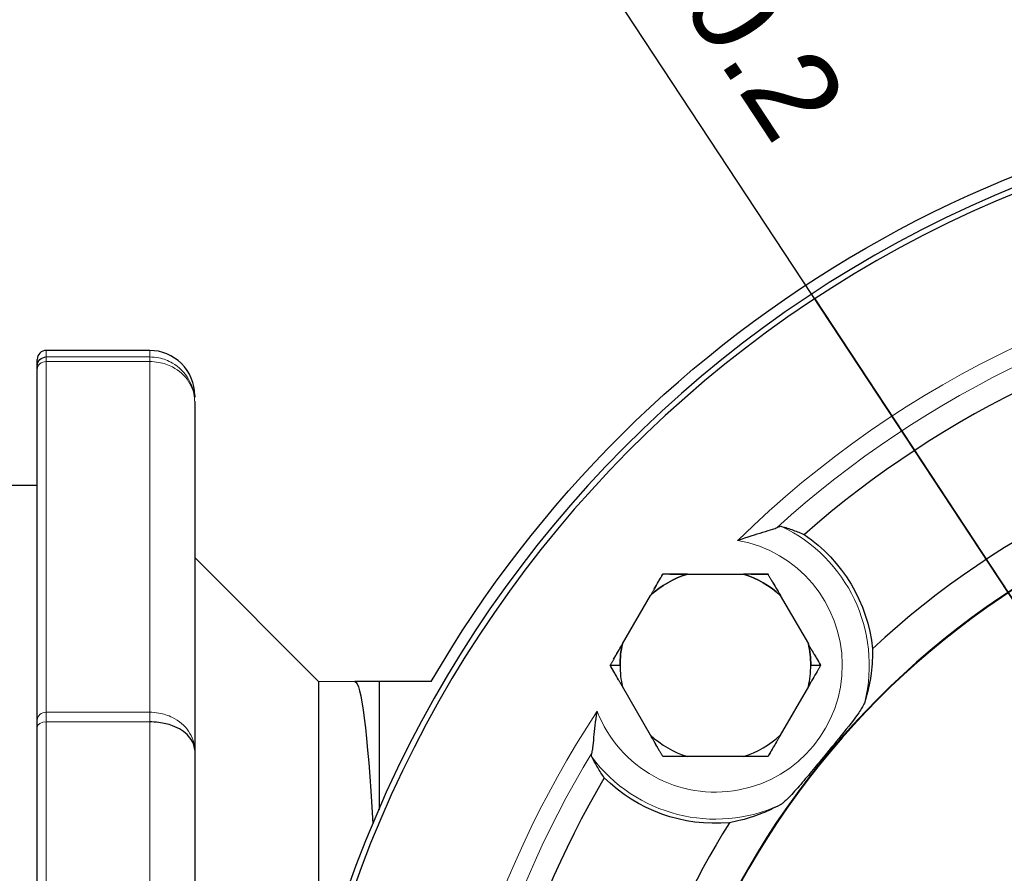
# Model space of a CAD drawing. Header units: millimetres. Extents: x 18 to 610, y -123 to 280.
# Tile 58 of 87: x 371 to 425, y -5 to 43. Entities that reach past the tile are written whole.
import ezdxf

# ---------------------------------------------------------------- set-up
doc = ezdxf.new("R2010")
doc.units = ezdxf.units.MM
doc.linetypes.add('SOLID', pattern=[0])
doc.styles.add('Arial', font='Arial.ttf', dxfattribs={"height": 5})
doc.dimstyles.get("Standard").update_dxf_attribs({"dimtxt": 5, "dimasz": 5, "dimexe": 0.18, "dimexo": 0.0625, "dimgap": 0.09, "dimtad": 0, "dimtih": 1, "dimtoh": 1, "dimdec": 4, "dimzin": 0, "dimdsep": 46, "dimtxsty": 'Arial', "dimcen": 0.09, "dimadec": 0, "dimazin": 0, "dimtfac": 1, "dimtdec": 4, "dimtofl": 0, "dimtmove": 0, "dimatfit": 3, "dimfxl": 0, "dimtolj": 1, "dimtzin": 0, "dimarcsym": 0})

# ---------------------------------------------------------------- blocks, each defined once
blk = doc.blocks.new('*D6')
at = {"color": 0, "lineweight": -2}
for p, q in [((486.476, -81.347), (396.595, 55.183)), ((414.899, 27.379), (483.727, -77.171))]:
    blk.add_line(p, q, dxfattribs=at)
at = {"color": 0}
blk.add_solid([(483.031, -77.629), (484.423, -76.712), (486.476, -81.347)], dxfattribs=at)
at = {"layer": 'Defpoints', "color": 0}
for p in [(414.899, 27.379), (486.476, -81.347)]:
    blk.add_point(p, dxfattribs=at)
at = {"color": 0, "lineweight": 9, "insert": (408.419, 46.661), "char_height": 5, "attachment_point": 5, "rotation": 303.3581, "style": 'Arial'}
blk.add_mtext('\\A1;Ø130.2', dxfattribs=at)
blk = doc.blocks.new('BlockOfViews_4')
at = {"linetype": 'SOLID', "lineweight": 30}
for p, q in [((377.938, 24.516, -38.95), (372.188, 24.516, -38.95)), ((371.688, 3.973, 1.432), (371.688, 23.466, -32.332)), ((380.438, 21.683, -33.243), (380.438, 2.292, 0.343)), ((371.688, 17.01, -39.677), (368.688, 17.01, -39.677)), ((387.332, 6.103, -39.865), (380.438, 13.009, -39.24)), ((407.824, 12.082, 15.99), (410.937, 12.082, 15.99)), ((404.215, 8.201, 15.99), (405.772, 10.897, 15.99)), ((412.99, 10.897, 15.99), (414.547, 8.201, 15.99)), ((403.531, 7.016, 15.672), (404.081, 7.016, 15.99)), ((414.681, 7.016, 15.99), (415.231, 7.016, 15.672)), ((389.332, 6.116, -38.95), (387.332, 6.103, -39.865)), ((390.688, 6.116, -9.95), (389.332, 6.116, -38.95)), ((393.588, 6.116, -9.95), (390.688, 6.116, -9.95)), ((390.688, 6.116, -9.95), (390.688, -1.016, -9.95)), ((405.772, 3.135, 15.99), (404.215, 5.831, 15.99)), ((414.547, 5.831, 15.99), (412.99, 3.135, 15.99)), ((410.937, 1.95, 15.99), (407.824, 1.95, 15.99))]:
    blk.add_line(p, q, dxfattribs=at)
at = {"color": 196, "linetype": 'SOLID', "lineweight": 9}
for p, q in [((377.938, 24.153, -32.845), (372.188, 24.153, -32.845)), ((372.188, 23.899, -32.082), (372.188, 4.406, 1.682)), ((377.938, 23.899, -32.082), (372.188, 23.899, -32.082)), ((377.938, 4.406, 1.682), (377.938, 23.899, -32.082)), ((377.938, 4.406, 1.682), (372.188, 4.406, 1.682)), ((377.938, 3.872, 2.283), (372.188, 3.872, 2.283))]:
    blk.add_line(p, q, dxfattribs=at)
at = {"linetype": 'SOLID', "lineweight": 30, "extrusion": (3.55271e-15, 0, -1)}
blk.add_arc((-450.688, -26.984, 9.95), 66, 30.10029, 149.89971, dxfattribs=at)
at = {"linetype": 'SOLID', "lineweight": 30}
for centre, radius, start, end in [((450.688, -26.984, -6.25), 65.4, 15.07441, 348.97592), ((450.688, -26.984, 11.75), 65.086, 15.14938, 348.92124), ((450.688, -26.984, 3.55), 55, 99.154, 131.3879), ((372.188, 24.016, -38.95), 0.5, 90.0018, 179.9982), ((377.938, 22.016, -38.95), 2.5, 359.9999, 90.0001), ((450.688, -26.984, 3.55), 47.75, 97.5366, 133.0053), ((450.688, -26.984, 11.75), 45.553, 13.7041, 175.5936), ((450.688, -26.984, 11.75), 45.519, 13.687, 175.5901), ((409.381, 7.016, 15.99), 5.3, 107.0799, 132.9201), ((409.381, 7.016, 15.99), 5.3, 47.0799, 72.9201), ((409.381, 7.016, 15.99), 5.3, 167.0799, 180), ((409.381, 7.016, 15.99), 5.3, 0, 12.9201), ((409.381, 7.016, 15.99), 5.3, 180, 192.9201), ((409.381, 7.016, 15.99), 5.3, 180, 192.9201), ((409.381, 7.016, 15.99), 5.3, 347.0799, 0), ((409.381, 7.016, 15.99), 5.3, 347.0799, 0), ((409.381, 7.016, 15.99), 5.3, 227.0799, 252.9201), ((409.381, 7.016, 15.99), 5.3, 227.0799, 252.9201), ((409.381, 7.016, 15.99), 5.3, 287.0799, 312.9201), ((409.381, 7.016, 15.99), 5.3, 287.0799, 312.9201), ((450.688, -26.984, 3.55), 55, 149.6959, 178.875), ((450.688, -26.984, 3.55), 47.75, 148.0785, 175.6711)]:
    blk.add_arc(centre, radius, start, end, dxfattribs=at)
at = {"color": 196, "linetype": 'SOLID', "lineweight": 9}
for centre, radius, start, end in [((450.688, -26.984, 11.75), 57.285, 96.1605, 134.3813), ((409.381, 7.016, 10.302), 8.551, 346.1827, 64.5863), ((450.688, -26.984, 11.75), 57.285, 146.7024, 213.2976), ((409.381, 7.016, 10.302), 8.551, 216.4975, 294.901)]:
    blk.add_arc(centre, radius, start, end, dxfattribs=at)
at = {"color": 196, "linetype": 'SOLID', "lineweight": 9, "extrusion": (0, 0, -1)}
for centre, radius, start, end in [((-450.688, -26.984, -10.924), 56.3, 47.7239, 81.7342), ((-409.381, 7.016, -11.75), 7.051, 100.1273, 338.7889), ((-450.688, -26.984, -10.924), 56.3, 328.8077, 31.1923)]:
    blk.add_arc(centre, radius, start, end, dxfattribs=at)
at = {"linetype": 'SOLID', "lineweight": 30, "extrusion": (0, 0.118547, -0.992948)}
blk.add_arc((-372.188, 19.589, 35.476), 0.5, 0, 90, dxfattribs=at)
at = {"linetype": 'SOLID', "lineweight": 30, "extrusion": (0, -0.118547, -0.992948)}
blk.add_arc((372.188, -28.824, 41.874), 0.5, 258.198, 258.2239, dxfattribs=at)
at = {"color": 196, "linetype": 'SOLID', "lineweight": 9, "extrusion": (1, 0, 0)}
for centre, radius, start, end in [((-26.984, -38.95, 372.188), 51.5, 0, 6.8082), ((22.167, -33.082, 372.188), 2, 6.8082, 30), ((2.673, 0.682, 372.188), 2, 30, 53.1918), ((-26.984, -38.95, 372.188), 51.5, 53.1918, 66.8082)]:
    blk.add_arc(centre, radius, start, end, dxfattribs=at)
at = {"color": 196, "linetype": 'SOLID', "lineweight": 9, "extrusion": (-1, 0, 0)}
for start, end in [(173.1918, 180), (113.1918, 126.8082)]:
    blk.add_arc((26.984, -38.95, -377.938), 51.5, start, end, dxfattribs=at)
at = {"color": 196, "linetype": 'SOLID', "lineweight": 9, "extrusion": (-1, -4.27782e-15, 3.58311e-14)}
blk.add_arc((-22.167, -33.082, -377.938), 2, 150, 173.1918, dxfattribs=at)
at = {"linetype": 'SOLID', "lineweight": 30, "extrusion": (-1, 0, 0)}
for centre, radius, start, end in [((26.984, -38.95, -371.688), 51, 173.1918, 180.4412), ((-22.167, -33.082, -371.688), 1.5, 150, 173.1918), ((26.984, -38.95, -387.332), 33.1, 119.5038, 181.584), ((-2.673, 0.682, -371.688), 1.5, 126.8082, 150), ((26.984, -38.95, -371.688), 51, 113.1918, 126.8082)]:
    blk.add_arc(centre, radius, start, end, dxfattribs=at)
at = {"color": 196, "linetype": 'SOLID', "lineweight": 9, "extrusion": (0, 0.5, -0.866025)}
for centre in [(-372.188, 4.156, 39.733), (-372.188, 4.156, 0.746)]:
    blk.add_arc(centre, 0.5, 0, 90, dxfattribs=at)
at = {"linetype": 'SOLID', "lineweight": 30, "extrusion": (1, 0, 0)}
for start, end in [(359.55, 3.6), (53.3114, 66.1905)]:
    blk.add_arc((-26.984, -38.95, 380.438), 49, start, end, dxfattribs=at)
at = {"linetype": 'SOLID', "lineweight": 30, "extrusion": (-2.45015e-16, 0, -1)}
for start, end in [(124.2371, 173.9953), (264.9209, 314.6791)]:
    blk.add_arc((-409.381, 7.016, -3.55), 8.786, start, end, dxfattribs=at)
at = {"linetype": 'SOLID', "lineweight": 30, "extrusion": (0, 0, -1)}
for start, end in [(47.0799, 72.9201), (107.0799, 132.9201), (0, 12.9201), (167.0799, 180)]:
    blk.add_arc((-409.381, 7.016, -15.99), 5.3, start, end, dxfattribs=at)
at = {"linetype": 'SOLID', "lineweight": 30, "extrusion": (-0.866025, 0.5, -9.51527e-13)}
blk.add_arc((-210.201, 3.738, -345.96), 12.435, 101.8388, 106.3028, dxfattribs=at)
at = {"linetype": 'SOLID', "lineweight": 30, "extrusion": (1.18332e-12, 1, -5.09917e-12)}
blk.add_arc((-409.946, 3.738, 12.082), 12.435, 75.5633, 80.1731, dxfattribs=at)
at = {"linetype": 'SOLID', "lineweight": 30, "extrusion": (-1.18332e-12, 1, -5.09917e-12)}
blk.add_arc((-408.815, 3.738, 12.082), 12.435, 101.8389, 106.3028, dxfattribs=at)
at = {"linetype": 'SOLID', "lineweight": 30, "extrusion": (0.866025, 0.5, -5.62356e-12)}
blk.add_arc((-199.18, 3.738, 363.109), 12.435, 75.5633, 80.1731, dxfattribs=at)
at = {"linetype": 'SOLID', "lineweight": 30, "extrusion": (-0.866025, 0.5, 7.44699e-12)}
blk.add_arc((-211.332, 3.738, -345.96), 12.435, 75.5632, 80.1731, dxfattribs=at)
at = {"linetype": 'SOLID', "lineweight": 30, "extrusion": (0.866025, 0.5, -1.09426e-11)}
blk.add_arc((-198.049, 3.738, 363.109), 12.435, 101.8389, 106.3028, dxfattribs=at)
at = {"linetype": 'SOLID', "lineweight": 30, "extrusion": (-0.866025, -0.5, 9.12311e-12)}
blk.add_arc((199.18, 3.738, -352.976), 12.435, 101.8389, 106.3028, dxfattribs=at)
at = {"linetype": 'SOLID', "lineweight": 30, "extrusion": (0.866025, -0.5, 8.65531e-12)}
blk.add_arc((210.201, 3.738, 356.092), 12.435, 75.5632, 80.1731, dxfattribs=at)
at = {"color": 196, "linetype": 'SOLID', "lineweight": 9, "extrusion": (-1, -1.44459e-14, 1.08101e-14)}
blk.add_arc((-2.673, 0.682, -377.938), 2, 126.8082, 150, dxfattribs=at)
at = {"color": 196, "linetype": 'SOLID', "lineweight": 9, "extrusion": (0, 0.800645, -0.599139)}
blk.add_arc((-372.188, 3.648, 1.732), 0.5, 0, 90, dxfattribs=at)
at = {"linetype": 'SOLID', "lineweight": 30, "extrusion": (-0.866025, -0.5, 2.99193e-12)}
blk.add_arc((198.049, 3.738, -352.976), 12.435, 75.5633, 80.1731, dxfattribs=at)
at = {"linetype": 'SOLID', "lineweight": 30, "extrusion": (0.866025, -0.5, -2.16781e-12)}
blk.add_arc((211.332, 3.738, 356.092), 12.435, 101.8388, 106.3028, dxfattribs=at)
at = {"linetype": 'SOLID', "lineweight": 30, "extrusion": (-1.18332e-12, -1, 5.09917e-12)}
blk.add_arc((409.946, 3.738, -1.95), 12.435, 101.8388, 106.3028, dxfattribs=at)
at = {"linetype": 'SOLID', "lineweight": 30, "extrusion": (1.18332e-12, -1, 5.09917e-12)}
blk.add_arc((408.815, 3.738, -1.95), 12.435, 75.5633, 80.1731, dxfattribs=at)
at = {"linetype": 'SOLID', "lineweight": 30, "extrusion": (0.998909, 9.11236e-18, -0.046694)}
blk.add_ellipse((389.332, -26.984, -38.95), major_axis=(-1.547, 0, -33.1), ratio=0.998909, start_param=1.570796, end_param=2.27645, dxfattribs=at)
at = {"color": 196, "linetype": 'SOLID', "lineweight": 9}
for points, knots in [([(377.938, 24.153, -32.845), (378.106, 24.153, -32.845), (378.277, 24.136, -32.848), (378.71, 24.047, -32.862), (378.965, 23.951, -32.878), (379.573, 23.6, -32.935), (379.885, 23.289, -32.985), (380.319, 22.55, -33.104), (380.434, 22.127, -33.172), (380.438, 21.696, -33.241), (380.438, 21.689, -33.242), (380.438, 21.683, -33.243)], [-0.7856497, -0.7856497, -0.7856497, -0.7856497, -0.6844093, -0.6844093, -0.5224246, -0.5224246, -0.2632492, -0.2632492, 0, 0, 0.0040255, 0.0040255, 0.0040255, 0.0040255]), ([(380.438, 21.683, -33.243), (380.438, 21.688, -33.24), (380.438, 21.694, -33.237), (380.434, 22.081, -33.034), (380.319, 22.461, -32.835), (379.885, 23.123, -32.488), (379.573, 23.403, -32.342), (378.965, 23.718, -32.177), (378.71, 23.804, -32.132), (378.277, 23.884, -32.09), (378.106, 23.899, -32.082), (377.938, 23.899, -32.082)], [-0.0040255, -0.0040255, -0.0040255, -0.0040255, 0, 0, 0.2632492, 0.2632492, 0.5224246, 0.5224246, 0.6844093, 0.6844093, 0.7856497, 0.7856497, 0.7856497, 0.7856497]), ([(377.938, 4.406, 1.682), (378.106, 4.406, 1.682), (378.277, 4.391, 1.673), (378.71, 4.315, 1.625), (378.965, 4.233, 1.572), (379.573, 3.932, 1.382), (379.885, 3.666, 1.213), (380.32, 3.032, 0.812), (380.436, 2.667, 0.58), (380.438, 2.298, 0.347), (380.438, 2.295, 0.345), (380.438, 2.292, 0.343)], [0, 0, 0, 0, 0.1012392, 0.1012392, 0.2632219, 0.2632219, 0.5223942, 0.5223942, 0.7875106, 0.7875106, 0.7896657, 0.7896657, 0.7896657, 0.7896657])]:
    blk.add_open_spline(points, degree=3, knots=knots, dxfattribs=at)
at = {"linetype": 'SOLID', "lineweight": 30}
for points, knots in [([(410.621, 13.958, 11.75), (410.625, 13.959, 11.75), (410.63, 13.961, 11.75), (411.158, 14.154, 11.749), (411.631, 14.296, 11.668), (412.236, 14.475, 11.436), (412.423, 14.53, 11.329), (412.664, 14.61, 11.127), (412.751, 14.642, 11.032), (412.814, 14.673, 10.924)], [-1.965118, -1.965118, -1.965118, -1.965118, -1.956218, -1.956218, -0.969671, -0.969671, -0.388896, -0.388896, -0.000048, -0.000048, -0.000048, -0.000048]), ([(412.814, 14.673, 10.924), (412.87, 14.701, 10.828), (412.918, 14.721, 10.727), (412.997, 14.743, 10.518), (413.028, 14.745, 10.411), (413.05, 14.739, 10.302)], [0.000001, 0.000001, 0.000001, 0.000001, 0.3407237, 0.3407237, 0.6743841, 0.6743841, 0.6743841, 0.6743841]), ([(413.05, 14.739, 10.302), (413.267, 14.678, 9.219), (413.49, 14.606, 8.075), (413.922, 14.45, 5.784), (414.131, 14.365, 4.637), (414.324, 14.28, 3.55)], [0.999786, 0.999786, 0.999786, 0.999786, 4.184941, 4.184941, 7.373204, 7.373204, 7.373204, 7.373204]), ([(406.456, 12.082, 15.672), (406.444, 12.062, 15.679), (406.432, 12.041, 15.686), (406.408, 12, 15.7), (406.397, 11.98, 15.706), (406.373, 11.938, 15.719), (406.361, 11.918, 15.726), (406.337, 11.877, 15.739), (406.325, 11.856, 15.745), (406.301, 11.815, 15.758), (406.289, 11.794, 15.764), (406.265, 11.753, 15.777), (406.253, 11.732, 15.783), (406.23, 11.691, 15.795), (406.218, 11.67, 15.801), (406.194, 11.628, 15.813), (406.182, 11.608, 15.819), (406.158, 11.566, 15.831), (406.146, 11.545, 15.836), (406.122, 11.504, 15.848), (406.11, 11.483, 15.853), (406.086, 11.441, 15.865), (406.074, 11.421, 15.87), (406.05, 11.379, 15.881), (406.038, 11.358, 15.886), (406.013, 11.316, 15.897), (406.001, 11.296, 15.902), (405.977, 11.254, 15.912), (405.965, 11.233, 15.917), (405.941, 11.191, 15.927), (405.929, 11.17, 15.932), (405.905, 11.128, 15.941), (405.893, 11.107, 15.946), (405.869, 11.065, 15.955), (405.857, 11.044, 15.96), (405.832, 11.002, 15.969), (405.82, 10.981, 15.973), (405.796, 10.939, 15.982), (405.784, 10.918, 15.986), (405.772, 10.897, 15.99)], [0, 0, 0, 0, 0.042359, 0.042359, 0.0847181, 0.0847181, 0.1270771, 0.1270771, 0.1694361, 0.1694361, 0.2117951, 0.2117951, 0.2541542, 0.2541542, 0.2965132, 0.2965132, 0.3388722, 0.3388722, 0.3812312, 0.3812312, 0.4235903, 0.4235903, 0.4659493, 0.4659493, 0.5083083, 0.5083083, 0.5506673, 0.5506673, 0.5930264, 0.5930264, 0.6353854, 0.6353854, 0.6777444, 0.6777444, 0.7201034, 0.7201034, 0.7624625, 0.7624625, 0.8048215, 0.8048215, 0.8048215, 0.8048215]), ([(407.824, 12.082, 15.99), (407.8, 12.082, 15.986), (407.776, 12.082, 15.982), (407.727, 12.082, 15.973), (407.703, 12.082, 15.969), (407.654, 12.082, 15.96), (407.63, 12.082, 15.955), (407.582, 12.082, 15.946), (407.558, 12.082, 15.941), (407.509, 12.082, 15.932), (407.485, 12.082, 15.927), (407.437, 12.082, 15.917), (407.413, 12.082, 15.912), (407.364, 12.082, 15.902), (407.34, 12.082, 15.897), (407.292, 12.082, 15.886), (407.268, 12.082, 15.881), (407.22, 12.082, 15.87), (407.196, 12.082, 15.864), (407.148, 12.082, 15.853), (407.124, 12.082, 15.848), (407.076, 12.082, 15.836), (407.052, 12.082, 15.831), (407.004, 12.082, 15.819), (406.98, 12.082, 15.813), (406.932, 12.082, 15.801), (406.908, 12.082, 15.795), (406.86, 12.082, 15.783), (406.837, 12.082, 15.777), (406.789, 12.082, 15.764), (406.765, 12.082, 15.758), (406.717, 12.082, 15.745), (406.693, 12.082, 15.739), (406.646, 12.082, 15.726), (406.622, 12.082, 15.719), (406.574, 12.082, 15.706), (406.551, 12.082, 15.7), (406.503, 12.082, 15.686), (406.48, 12.082, 15.679), (406.456, 12.082, 15.672)], [0, 0, 0, 0, 0.0280098, 0.0280098, 0.0560196, 0.0560196, 0.0840294, 0.0840294, 0.1120392, 0.1120392, 0.1400489, 0.1400489, 0.1680587, 0.1680587, 0.1960685, 0.1960685, 0.2240783, 0.2240783, 0.2520881, 0.2520881, 0.2800979, 0.2800979, 0.3081077, 0.3081077, 0.3361175, 0.3361175, 0.3641273, 0.3641273, 0.3921371, 0.3921371, 0.4201468, 0.4201468, 0.4481566, 0.4481566, 0.4761664, 0.4761664, 0.5041762, 0.5041762, 0.532186, 0.532186, 0.532186, 0.532186]), ([(412.306, 12.082, 15.672), (412.282, 12.082, 15.679), (412.258, 12.082, 15.686), (412.211, 12.082, 15.7), (412.187, 12.082, 15.706), (412.14, 12.082, 15.719), (412.116, 12.082, 15.726), (412.068, 12.082, 15.739), (412.044, 12.082, 15.745), (411.997, 12.082, 15.758), (411.973, 12.082, 15.764), (411.925, 12.082, 15.777), (411.901, 12.082, 15.783), (411.853, 12.082, 15.795), (411.829, 12.082, 15.801), (411.782, 12.082, 15.813), (411.758, 12.082, 15.819), (411.71, 12.082, 15.831), (411.686, 12.082, 15.836), (411.638, 12.082, 15.848), (411.614, 12.082, 15.853), (411.566, 12.082, 15.864), (411.542, 12.082, 15.87), (411.494, 12.082, 15.881), (411.47, 12.082, 15.886), (411.421, 12.082, 15.897), (411.397, 12.082, 15.902), (411.349, 12.082, 15.912), (411.325, 12.082, 15.917), (411.277, 12.082, 15.927), (411.252, 12.082, 15.932), (411.204, 12.082, 15.941), (411.18, 12.082, 15.946), (411.132, 12.082, 15.955), (411.107, 12.082, 15.96), (411.059, 12.082, 15.969), (411.035, 12.082, 15.973), (410.986, 12.082, 15.982), (410.962, 12.082, 15.986), (410.937, 12.082, 15.99)], [0, 0, 0, 0, 0.0423631, 0.0423631, 0.0847261, 0.0847261, 0.1270892, 0.1270892, 0.1694523, 0.1694523, 0.2118154, 0.2118154, 0.2541784, 0.2541784, 0.2965415, 0.2965415, 0.3389046, 0.3389046, 0.3812676, 0.3812676, 0.4236307, 0.4236307, 0.4659938, 0.4659938, 0.5083568, 0.5083568, 0.5507199, 0.5507199, 0.593083, 0.593083, 0.6354461, 0.6354461, 0.6778091, 0.6778091, 0.7201722, 0.7201722, 0.7625353, 0.7625353, 0.8048983, 0.8048983, 0.8048983, 0.8048983]), ([(412.99, 10.897, 15.99), (412.978, 10.918, 15.986), (412.966, 10.939, 15.982), (412.941, 10.981, 15.973), (412.929, 11.002, 15.969), (412.905, 11.044, 15.96), (412.893, 11.065, 15.955), (412.869, 11.107, 15.946), (412.857, 11.128, 15.941), (412.833, 11.17, 15.932), (412.82, 11.191, 15.927), (412.796, 11.233, 15.917), (412.784, 11.254, 15.912), (412.76, 11.296, 15.902), (412.748, 11.316, 15.897), (412.724, 11.358, 15.886), (412.712, 11.379, 15.881), (412.688, 11.421, 15.87), (412.676, 11.441, 15.864), (412.652, 11.483, 15.853), (412.64, 11.504, 15.848), (412.616, 11.545, 15.836), (412.604, 11.566, 15.831), (412.58, 11.608, 15.819), (412.568, 11.628, 15.813), (412.544, 11.67, 15.801), (412.532, 11.691, 15.795), (412.508, 11.732, 15.783), (412.496, 11.753, 15.777), (412.472, 11.794, 15.764), (412.46, 11.815, 15.758), (412.437, 11.856, 15.745), (412.425, 11.877, 15.739), (412.401, 11.918, 15.726), (412.389, 11.938, 15.719), (412.365, 11.98, 15.706), (412.353, 12, 15.7), (412.33, 12.041, 15.686), (412.318, 12.062, 15.679), (412.306, 12.082, 15.672)], [0, 0, 0, 0, 0.0280135, 0.0280135, 0.056027, 0.056027, 0.0840405, 0.0840405, 0.112054, 0.112054, 0.1400675, 0.1400675, 0.1680811, 0.1680811, 0.1960946, 0.1960946, 0.2241081, 0.2241081, 0.2521216, 0.2521216, 0.2801351, 0.2801351, 0.3081486, 0.3081486, 0.3361621, 0.3361621, 0.3641756, 0.3641756, 0.3921891, 0.3921891, 0.4202026, 0.4202026, 0.4482162, 0.4482162, 0.4762297, 0.4762297, 0.5042432, 0.5042432, 0.5322567, 0.5322567, 0.5322567, 0.5322567]), ([(404.215, 8.201, 15.99), (404.203, 8.18, 15.986), (404.191, 8.159, 15.982), (404.166, 8.117, 15.973), (404.154, 8.096, 15.969), (404.13, 8.054, 15.96), (404.118, 8.033, 15.955), (404.094, 7.991, 15.946), (404.082, 7.97, 15.941), (404.057, 7.928, 15.932), (404.045, 7.907, 15.927), (404.021, 7.866, 15.917), (404.009, 7.845, 15.912), (403.985, 7.803, 15.902), (403.973, 7.782, 15.897), (403.949, 7.74, 15.886), (403.937, 7.72, 15.881), (403.913, 7.678, 15.87), (403.901, 7.657, 15.864), (403.877, 7.615, 15.853), (403.865, 7.595, 15.848), (403.841, 7.553, 15.836), (403.829, 7.532, 15.831), (403.805, 7.491, 15.819), (403.793, 7.47, 15.813), (403.769, 7.429, 15.801), (403.757, 7.408, 15.795), (403.733, 7.367, 15.783), (403.721, 7.346, 15.777), (403.697, 7.304, 15.764), (403.685, 7.284, 15.758), (403.661, 7.242, 15.745), (403.65, 7.222, 15.739), (403.626, 7.181, 15.726), (403.614, 7.16, 15.719), (403.59, 7.119, 15.706), (403.578, 7.098, 15.7), (403.555, 7.057, 15.686), (403.543, 7.037, 15.679), (403.531, 7.016, 15.672)], [0, 0, 0, 0, 0.0280169, 0.0280169, 0.0560337, 0.0560337, 0.0840506, 0.0840506, 0.1120674, 0.1120674, 0.1400843, 0.1400843, 0.1681012, 0.1681012, 0.196118, 0.196118, 0.2241349, 0.2241349, 0.2521517, 0.2521517, 0.2801686, 0.2801686, 0.3081855, 0.3081855, 0.3362023, 0.3362023, 0.3642192, 0.3642192, 0.392236, 0.392236, 0.4202529, 0.4202529, 0.4482698, 0.4482698, 0.4762866, 0.4762866, 0.5043035, 0.5043035, 0.5323203, 0.5323203, 0.5323203, 0.5323203]), ([(415.231, 7.016, 15.672), (415.219, 7.037, 15.679), (415.207, 7.057, 15.686), (415.183, 7.098, 15.7), (415.172, 7.119, 15.706), (415.148, 7.16, 15.719), (415.136, 7.181, 15.726), (415.112, 7.222, 15.739), (415.1, 7.243, 15.745), (415.076, 7.284, 15.758), (415.064, 7.304, 15.764), (415.041, 7.346, 15.777), (415.029, 7.367, 15.783), (415.005, 7.408, 15.795), (414.993, 7.429, 15.801), (414.969, 7.47, 15.813), (414.957, 7.491, 15.819), (414.933, 7.532, 15.831), (414.921, 7.553, 15.836), (414.897, 7.595, 15.848), (414.885, 7.616, 15.853), (414.861, 7.657, 15.864), (414.849, 7.678, 15.87), (414.825, 7.72, 15.881), (414.813, 7.74, 15.886), (414.789, 7.782, 15.897), (414.777, 7.803, 15.902), (414.753, 7.845, 15.912), (414.74, 7.866, 15.917), (414.716, 7.907, 15.927), (414.704, 7.928, 15.932), (414.68, 7.97, 15.941), (414.668, 7.991, 15.946), (414.644, 8.033, 15.955), (414.632, 8.054, 15.96), (414.607, 8.096, 15.969), (414.595, 8.117, 15.973), (414.571, 8.159, 15.982), (414.559, 8.18, 15.986), (414.547, 8.201, 15.99)], [0, 0, 0, 0, 0.0423557, 0.0423557, 0.0847113, 0.0847113, 0.127067, 0.127067, 0.1694227, 0.1694227, 0.2117784, 0.2117784, 0.254134, 0.254134, 0.2964897, 0.2964897, 0.3388454, 0.3388454, 0.3812011, 0.3812011, 0.4235567, 0.4235567, 0.4659124, 0.4659124, 0.5082681, 0.5082681, 0.5506237, 0.5506237, 0.5929794, 0.5929794, 0.6353351, 0.6353351, 0.6776908, 0.6776908, 0.7200464, 0.7200464, 0.7624021, 0.7624021, 0.8047578, 0.8047578, 0.8047578, 0.8047578]), ([(418.119, 7.935, 3.55), (418.123, 7.519, 4.694), (418.1, 7.057, 5.892), (417.988, 6.225, 7.823), (417.925, 5.881, 8.571), (417.792, 5.341, 9.634), (417.742, 5.16, 9.973), (417.684, 4.974, 10.302)], [1.040291, 1.040291, 1.040291, 1.040291, 4.553172, 4.553172, 6.829758, 6.829758, 7.937867, 7.937867, 7.937867, 7.937867]), ([(404.215, 5.831, 15.99), (404.203, 5.852, 15.986), (404.191, 5.873, 15.982), (404.166, 5.915, 15.973), (404.154, 5.936, 15.969), (404.13, 5.978, 15.96), (404.118, 5.999, 15.955), (404.094, 6.041, 15.946), (404.082, 6.062, 15.941), (404.057, 6.104, 15.932), (404.045, 6.125, 15.927), (404.021, 6.167, 15.917), (404.009, 6.188, 15.912), (403.985, 6.229, 15.902), (403.973, 6.25, 15.897), (403.949, 6.292, 15.886), (403.937, 6.313, 15.881), (403.913, 6.354, 15.87), (403.901, 6.375, 15.864), (403.877, 6.417, 15.853), (403.865, 6.438, 15.848), (403.841, 6.479, 15.836), (403.829, 6.5, 15.831), (403.805, 6.541, 15.819), (403.793, 6.562, 15.813), (403.769, 6.604, 15.801), (403.757, 6.624, 15.795), (403.733, 6.666, 15.783), (403.721, 6.686, 15.777), (403.697, 6.728, 15.764), (403.685, 6.748, 15.758), (403.661, 6.79, 15.745), (403.65, 6.81, 15.739), (403.626, 6.852, 15.726), (403.614, 6.872, 15.719), (403.59, 6.913, 15.706), (403.578, 6.934, 15.7), (403.555, 6.975, 15.686), (403.543, 6.996, 15.679), (403.531, 7.016, 15.672)], [0, 0, 0, 0, 0.0280169, 0.0280169, 0.0560337, 0.0560337, 0.0840506, 0.0840506, 0.1120674, 0.1120674, 0.1400843, 0.1400843, 0.1681012, 0.1681012, 0.196118, 0.196118, 0.2241349, 0.2241349, 0.2521517, 0.2521517, 0.2801686, 0.2801686, 0.3081855, 0.3081855, 0.3362023, 0.3362023, 0.3642192, 0.3642192, 0.392236, 0.392236, 0.4202529, 0.4202529, 0.4482698, 0.4482698, 0.4762866, 0.4762866, 0.5043035, 0.5043035, 0.5323203, 0.5323203, 0.5323203, 0.5323203]), ([(415.231, 7.016, 15.672), (415.219, 6.996, 15.679), (415.207, 6.975, 15.686), (415.183, 6.934, 15.7), (415.172, 6.913, 15.706), (415.148, 6.872, 15.719), (415.136, 6.852, 15.726), (415.112, 6.81, 15.739), (415.1, 6.79, 15.745), (415.076, 6.748, 15.758), (415.064, 6.728, 15.764), (415.041, 6.686, 15.777), (415.029, 6.666, 15.783), (415.005, 6.624, 15.795), (414.993, 6.604, 15.801), (414.969, 6.562, 15.813), (414.957, 6.541, 15.819), (414.933, 6.5, 15.831), (414.921, 6.479, 15.836), (414.897, 6.438, 15.848), (414.885, 6.417, 15.853), (414.861, 6.375, 15.864), (414.849, 6.354, 15.87), (414.825, 6.313, 15.881), (414.813, 6.292, 15.886), (414.789, 6.25, 15.897), (414.777, 6.229, 15.902), (414.753, 6.187, 15.912), (414.74, 6.167, 15.917), (414.716, 6.125, 15.927), (414.704, 6.104, 15.932), (414.68, 6.062, 15.941), (414.668, 6.041, 15.946), (414.644, 5.999, 15.955), (414.632, 5.978, 15.96), (414.607, 5.936, 15.969), (414.595, 5.915, 15.973), (414.571, 5.873, 15.982), (414.559, 5.852, 15.986), (414.547, 5.831, 15.99)], [0, 0, 0, 0, 0.0423557, 0.0423557, 0.0847113, 0.0847113, 0.127067, 0.127067, 0.1694227, 0.1694227, 0.2117784, 0.2117784, 0.254134, 0.254134, 0.2964897, 0.2964897, 0.3388454, 0.3388454, 0.3812011, 0.3812011, 0.4235567, 0.4235567, 0.4659124, 0.4659124, 0.5082681, 0.5082681, 0.5506237, 0.5506237, 0.5929794, 0.5929794, 0.6353351, 0.6353351, 0.6776908, 0.6776908, 0.7200464, 0.7200464, 0.7624021, 0.7624021, 0.8047578, 0.8047578, 0.8047578, 0.8047578]), ([(417.684, 4.974, 10.302), (417.661, 4.899, 10.435), (417.614, 4.805, 10.553), (417.472, 4.559, 10.803), (417.347, 4.372, 10.947), (416.856, 3.706, 11.296), (416.461, 3.222, 11.405), (415.983, 2.638, 11.473), (415.866, 2.495, 11.485), (415.685, 2.276, 11.496), (415.621, 2.198, 11.498), (415.505, 2.056, 11.5), (415.452, 1.992, 11.501), (415.338, 1.854, 11.499), (415.278, 1.781, 11.497), (415.115, 1.583, 11.489), (415.012, 1.458, 11.48), (414.789, 1.189, 11.452), (414.668, 1.042, 11.432), (414.325, 0.63, 11.355), (414.093, 0.357, 11.28), (413.637, -0.156, 11.044), (413.457, -0.343, 10.902), (413.251, -0.537, 10.693), (413.186, -0.594, 10.618), (413.074, -0.682, 10.464), (413.025, -0.716, 10.386), (412.981, -0.74, 10.302)], [0, 0, 0, 0, 0.463384, 0.463384, 1.12887, 1.12887, 2.310299, 2.310299, 2.689403, 2.689403, 2.896978, 2.896978, 3.068045, 3.068045, 3.26456, 3.26456, 3.596541, 3.596541, 3.986816, 3.986816, 4.713108, 4.713108, 5.482845, 5.482845, 5.847384, 5.847384, 6.161059, 6.161059, 6.161059, 6.161059]), ([(402.527, 2.175, 10.924), (402.545, 2.243, 11.032), (402.56, 2.334, 11.127), (402.592, 2.586, 11.329), (402.61, 2.78, 11.436), (402.67, 3.409, 11.668), (402.718, 3.9, 11.749), (402.805, 4.455, 11.75), (402.806, 4.46, 11.75), (402.807, 4.465, 11.75)], [-3.3142, -3.3142, -3.3142, -3.3142, -2.655402, -2.655402, -1.671437, -1.671437, 0, 0, 0.015079, 0.015079, 0.015079, 0.015079]), ([(380.438, 2.292, 0.343), (380.438, 2.294, 0.346), (380.438, 2.296, 0.348), (380.436, 2.571, 0.687), (380.32, 2.844, 1.023), (379.885, 3.318, 1.605), (379.573, 3.517, 1.849), (378.965, 3.742, 2.125), (378.71, 3.804, 2.2), (378.277, 3.861, 2.27), (378.106, 3.872, 2.283), (377.938, 3.872, 2.283)], [-0.7896657, -0.7896657, -0.7896657, -0.7896657, -0.7875106, -0.7875106, -0.5223942, -0.5223942, -0.2632219, -0.2632219, -0.1012392, -0.1012392, 0, 0, 0, 0]), ([(406.456, 1.95, 15.672), (406.444, 1.97, 15.679), (406.432, 1.991, 15.686), (406.408, 2.032, 15.7), (406.397, 2.053, 15.706), (406.373, 2.094, 15.719), (406.361, 2.114, 15.726), (406.337, 2.156, 15.739), (406.325, 2.176, 15.745), (406.301, 2.218, 15.758), (406.289, 2.238, 15.764), (406.265, 2.28, 15.777), (406.253, 2.3, 15.783), (406.23, 2.342, 15.795), (406.218, 2.362, 15.801), (406.194, 2.404, 15.813), (406.182, 2.425, 15.819), (406.158, 2.466, 15.831), (406.146, 2.487, 15.836), (406.122, 2.528, 15.848), (406.11, 2.549, 15.853), (406.086, 2.591, 15.865), (406.074, 2.612, 15.87), (406.05, 2.653, 15.881), (406.038, 2.674, 15.886), (406.013, 2.716, 15.897), (406.001, 2.737, 15.902), (405.977, 2.778, 15.912), (405.965, 2.799, 15.917), (405.941, 2.841, 15.927), (405.929, 2.862, 15.932), (405.905, 2.904, 15.941), (405.893, 2.925, 15.946), (405.869, 2.967, 15.955), (405.857, 2.988, 15.96), (405.832, 3.03, 15.969), (405.82, 3.051, 15.973), (405.796, 3.093, 15.982), (405.784, 3.114, 15.986), (405.772, 3.135, 15.99)], [0, 0, 0, 0, 0.042359, 0.042359, 0.0847181, 0.0847181, 0.1270771, 0.1270771, 0.1694361, 0.1694361, 0.2117951, 0.2117951, 0.2541542, 0.2541542, 0.2965132, 0.2965132, 0.3388722, 0.3388722, 0.3812312, 0.3812312, 0.4235903, 0.4235903, 0.4659493, 0.4659493, 0.5083083, 0.5083083, 0.5506673, 0.5506673, 0.5930264, 0.5930264, 0.6353854, 0.6353854, 0.6777444, 0.6777444, 0.7201034, 0.7201034, 0.7624625, 0.7624625, 0.8048215, 0.8048215, 0.8048215, 0.8048215]), ([(412.99, 3.135, 15.99), (412.978, 3.114, 15.986), (412.966, 3.093, 15.982), (412.941, 3.051, 15.973), (412.929, 3.03, 15.969), (412.905, 2.988, 15.96), (412.893, 2.967, 15.955), (412.869, 2.925, 15.946), (412.857, 2.904, 15.941), (412.833, 2.862, 15.932), (412.82, 2.841, 15.927), (412.796, 2.799, 15.917), (412.784, 2.778, 15.912), (412.76, 2.737, 15.902), (412.748, 2.716, 15.897), (412.724, 2.674, 15.886), (412.712, 2.653, 15.881), (412.688, 2.612, 15.87), (412.676, 2.591, 15.864), (412.652, 2.549, 15.853), (412.64, 2.528, 15.848), (412.616, 2.487, 15.836), (412.604, 2.466, 15.831), (412.58, 2.425, 15.819), (412.568, 2.404, 15.813), (412.544, 2.362, 15.801), (412.532, 2.342, 15.795), (412.508, 2.3, 15.783), (412.496, 2.28, 15.777), (412.472, 2.238, 15.764), (412.46, 2.218, 15.758), (412.437, 2.176, 15.745), (412.425, 2.156, 15.739), (412.401, 2.114, 15.726), (412.389, 2.094, 15.719), (412.365, 2.053, 15.706), (412.353, 2.032, 15.7), (412.33, 1.991, 15.686), (412.318, 1.97, 15.679), (412.306, 1.95, 15.672)], [0, 0, 0, 0, 0.0280135, 0.0280135, 0.056027, 0.056027, 0.0840405, 0.0840405, 0.112054, 0.112054, 0.1400675, 0.1400675, 0.1680811, 0.1680811, 0.1960946, 0.1960946, 0.2241081, 0.2241081, 0.2521216, 0.2521216, 0.2801351, 0.2801351, 0.3081486, 0.3081486, 0.3361621, 0.3361621, 0.3641756, 0.3641756, 0.3921891, 0.3921891, 0.4202026, 0.4202026, 0.4482162, 0.4482162, 0.4762297, 0.4762297, 0.5042432, 0.5042432, 0.5322567, 0.5322567, 0.5322567, 0.5322567]), ([(402.507, 1.93, 10.302), (402.497, 1.951, 10.411), (402.494, 1.982, 10.518), (402.5, 2.064, 10.727), (402.51, 2.115, 10.828), (402.527, 2.175, 10.924)], [0, 0, 0, 0, 0.3334746, 0.3334746, 0.6740164, 0.6740164, 0.6740164, 0.6740164]), ([(403.203, 0.769, 3.55), (403.082, 0.941, 4.637), (402.958, 1.131, 5.784), (402.722, 1.524, 8.075), (402.609, 1.729, 9.219), (402.507, 1.93, 10.302)], [0.996678, 0.996678, 0.996678, 0.996678, 4.184941, 4.184941, 7.370096, 7.370096, 7.370096, 7.370096]), ([(407.824, 1.95, 15.99), (407.8, 1.95, 15.986), (407.776, 1.95, 15.982), (407.727, 1.95, 15.973), (407.703, 1.95, 15.969), (407.654, 1.95, 15.96), (407.63, 1.95, 15.955), (407.582, 1.95, 15.946), (407.558, 1.95, 15.941), (407.509, 1.95, 15.932), (407.485, 1.95, 15.927), (407.437, 1.95, 15.917), (407.413, 1.95, 15.912), (407.364, 1.95, 15.902), (407.34, 1.95, 15.897), (407.292, 1.95, 15.886), (407.268, 1.95, 15.881), (407.22, 1.95, 15.87), (407.196, 1.95, 15.864), (407.148, 1.95, 15.853), (407.124, 1.95, 15.848), (407.076, 1.95, 15.836), (407.052, 1.95, 15.831), (407.004, 1.95, 15.819), (406.98, 1.95, 15.813), (406.932, 1.95, 15.801), (406.908, 1.95, 15.795), (406.86, 1.95, 15.783), (406.837, 1.95, 15.777), (406.789, 1.95, 15.764), (406.765, 1.95, 15.758), (406.717, 1.95, 15.745), (406.693, 1.95, 15.739), (406.646, 1.95, 15.726), (406.622, 1.95, 15.719), (406.574, 1.95, 15.706), (406.551, 1.95, 15.7), (406.503, 1.95, 15.686), (406.48, 1.95, 15.679), (406.456, 1.95, 15.672)], [0, 0, 0, 0, 0.0280098, 0.0280098, 0.0560196, 0.0560196, 0.0840294, 0.0840294, 0.1120392, 0.1120392, 0.1400489, 0.1400489, 0.1680587, 0.1680587, 0.1960685, 0.1960685, 0.2240783, 0.2240783, 0.2520881, 0.2520881, 0.2800979, 0.2800979, 0.3081077, 0.3081077, 0.3361175, 0.3361175, 0.3641273, 0.3641273, 0.3921371, 0.3921371, 0.4201468, 0.4201468, 0.4481566, 0.4481566, 0.4761664, 0.4761664, 0.5041762, 0.5041762, 0.532186, 0.532186, 0.532186, 0.532186]), ([(412.306, 1.95, 15.672), (412.282, 1.95, 15.679), (412.258, 1.95, 15.686), (412.211, 1.95, 15.7), (412.187, 1.95, 15.706), (412.14, 1.95, 15.719), (412.116, 1.95, 15.726), (412.068, 1.95, 15.739), (412.044, 1.95, 15.745), (411.997, 1.95, 15.758), (411.973, 1.95, 15.764), (411.925, 1.95, 15.777), (411.901, 1.95, 15.783), (411.853, 1.95, 15.795), (411.829, 1.95, 15.801), (411.782, 1.95, 15.813), (411.758, 1.95, 15.819), (411.71, 1.95, 15.831), (411.686, 1.95, 15.836), (411.638, 1.95, 15.848), (411.614, 1.95, 15.853), (411.566, 1.95, 15.864), (411.542, 1.95, 15.87), (411.494, 1.95, 15.881), (411.47, 1.95, 15.886), (411.421, 1.95, 15.897), (411.397, 1.95, 15.902), (411.349, 1.95, 15.912), (411.325, 1.95, 15.917), (411.277, 1.95, 15.927), (411.252, 1.95, 15.932), (411.204, 1.95, 15.941), (411.18, 1.95, 15.946), (411.132, 1.95, 15.955), (411.107, 1.95, 15.96), (411.059, 1.95, 15.969), (411.035, 1.95, 15.973), (410.986, 1.95, 15.982), (410.962, 1.95, 15.986), (410.937, 1.95, 15.99)], [0, 0, 0, 0, 0.0423631, 0.0423631, 0.0847261, 0.0847261, 0.1270892, 0.1270892, 0.1694523, 0.1694523, 0.2118154, 0.2118154, 0.2541784, 0.2541784, 0.2965415, 0.2965415, 0.3389046, 0.3389046, 0.3812676, 0.3812676, 0.4236307, 0.4236307, 0.4659938, 0.4659938, 0.5083568, 0.5083568, 0.5507199, 0.5507199, 0.593083, 0.593083, 0.6354461, 0.6354461, 0.6778091, 0.6778091, 0.7201722, 0.7201722, 0.7625353, 0.7625353, 0.8048983, 0.8048983, 0.8048983, 0.8048983]), ([(412.981, -0.74, 10.302), (412.809, -0.832, 9.973), (412.641, -0.916, 9.634), (412.138, -1.15, 8.571), (411.812, -1.278, 7.823), (411.017, -1.548, 5.892), (410.567, -1.659, 4.694), (410.159, -1.736, 3.55)], [1.168477, 1.168477, 1.168477, 1.168477, 2.276586, 2.276586, 4.553172, 4.553172, 8.066053, 8.066053, 8.066053, 8.066053])]:
    blk.add_open_spline(points, degree=3, knots=knots, dxfattribs=at)

msp = doc.modelspace()

# ---------------------------------------------------------------- block references
msp.add_blockref('BlockOfViews_4', (0, 0))

# ---------------------------------------------------------------- dimensions: what is measured, and where the dimension line sits
at = {"lineweight": 9}
dim = msp.add_diameter_dim_2p(p1=(414.899, 27.379), p2=(486.476, -81.347), dimstyle='Standard', override={"dimtxt": 5, "dimasz": 5, "dimexe": 1.4, "dimexo": 0, "dimgap": 2.5, "dimtad": 1, "dimtih": 0, "dimtoh": 0, "dimdec": 1, "dimlfac": 1, "dimpost": '״<>', "dimse1": 0, "dimse2": 0, "dimtofl": 1}, dxfattribs=at)
dim.commit()
dim.dimension.update_dxf_attribs({"geometry": '*D6', "text_midpoint": (404.084, 43.807), "dimtype": 163})

doc.saveas('drawing.dxf')
